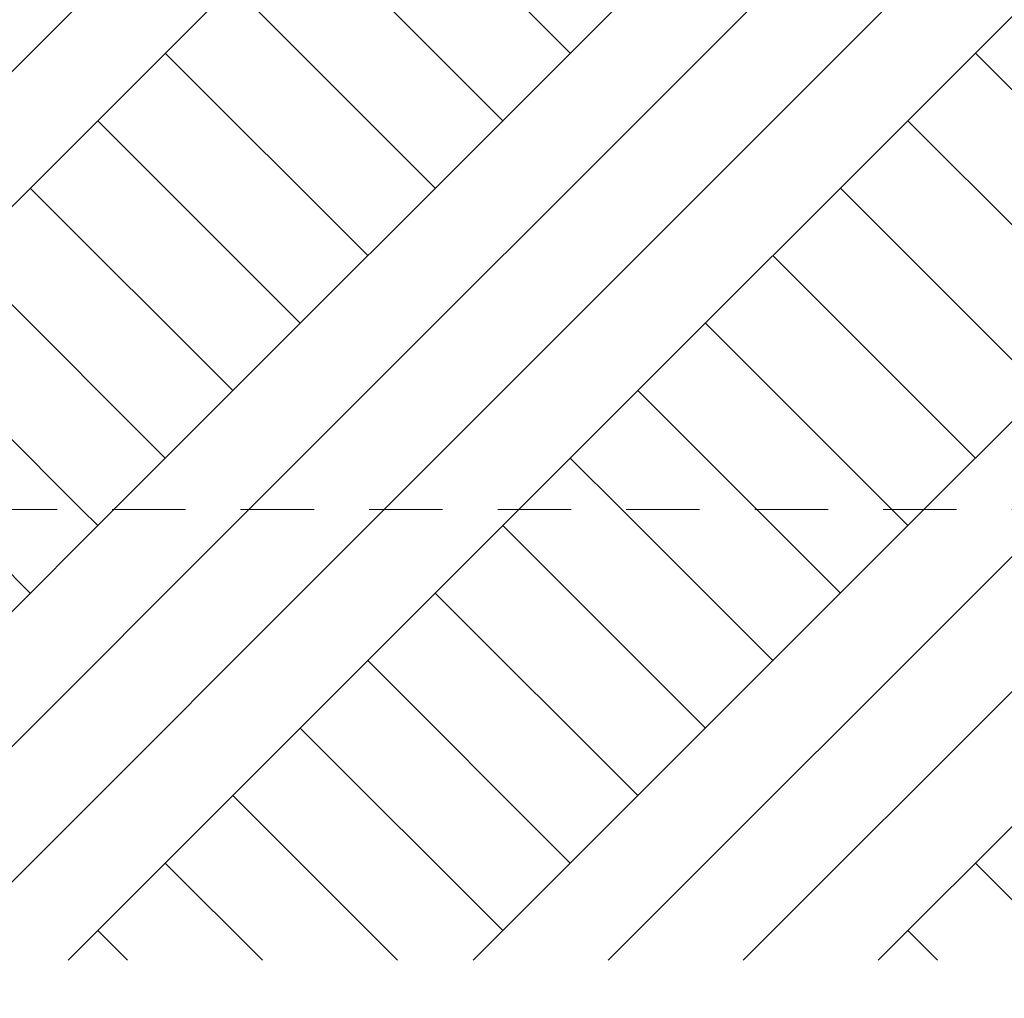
# Model space of a CAD drawing. Header units: millimetres. Extents: x 208545 to 5957542, y -593447 to 257160.
# Tile 14 of 60: x 5932098 to 5933439, y -590923 to -589590. Entities that reach past the tile are written whole.
import ezdxf

# ---------------------------------------------------------------- set-up
doc = ezdxf.new("R2010")
doc.units = ezdxf.units.MM
doc.header["$MEASUREMENT"] = 0
doc.linetypes.add('Przerywana KRÓTKA', pattern=[175, 100, -75])
for name, color, linetype, lineweight in [('Opisy - Etykiety_Nr_pióra__1', 7, 'Continuous', 13), ('Sytuacja - Teren_Nr_pióra__1', 7, 'Continuous', 13), ('Sytuacja - Teren_Nr_pióra__101', 252, 'Continuous', 5)]:
    doc.layers.add(name, color=color, linetype=linetype, lineweight=lineweight)
doc.dimstyles.new('STYL_AUTOMATYCZNY__3', dxfattribs={"dimtxt": 0.18, "dimasz": 364.8, "dimexe": 0.18, "dimexo": 0.0625, "dimgap": 0, "dimtad": 0, "dimtih": 1, "dimtoh": 1, "dimdec": 4, "dimzin": 0, "dimdsep": 46, "dimcen": 0.09, "dimadec": 0, "dimazin": 0, "dimtfac": 1, "dimtdec": 4, "dimtmove": 0, "dimatfit": 3, "dimldrblk": 'ARROWHEAD_11', "dimfxl": 1, "dimtolj": 1, "dimtzin": 0, "dimarcsym": 0})
pattern_1 = [(45, (5682170.8, -588257), (-275.77163, 275.77163), []), (45, (5682078.9, -588165.1), (-551.5433, 551.5433), []), (45, (5681986.94, -588073.15), (-551.5433, 551.5433), []), (135, (5681895.02, -587981.22), (91.92388, 91.92388), [390, -390])]

# ---------------------------------------------------------------- blocks, each defined once
blk = doc.blocks.new('ARROWHEAD_11')
at = {"color": 0, "linetype": 'Continuous', "lineweight": 0}
blk.add_line((0, 0), (-1, 0), dxfattribs=at)
at = {"color": 0, "linetype": 'Continuous', "lineweight": 0, "const_width": 0.25, "flags": 128}
blk.add_lwpolyline([(-0.125, 0, 1), (0.125, 0, 1)], format="xyb", close=True, dxfattribs=at)

msp = doc.modelspace()

# ---------------------------------------------------------------- hatches: boundary and pattern name
at = {"layer": 'Sytuacja - Teren_Nr_pióra__1', "linetype": 'Continuous', "lineweight": 13}
h = msp.add_hatch(dxfattribs=at)
h.set_pattern_fill('Grunt_0004', style=0, pattern_type=2)
h.set_pattern_definition(pattern_1)
h.paths.add_polyline_path([(5931862.677, -589453.385), (5930871.848, -589656.995), (5929652.054, -589807.907), (5928955.771, -589893.729), (5928444.349, -589956.995), (5928744.349, -590256.995), (5951398.605, -590256.995), (5951698.605, -589956.995), (5951684.898, -589956.995), (5951676.487, -589956.995), (5951665.82, -589956.995), (5950125.283, -589770.263), (5949211.104, -589656.995), (5948071.86, -589423.501), (5946760.917, -589156.995), (5944964.046, -588824.483), (5944590.303, -588756.995), (5944068.611, -588685.116), (5942349.934, -588456.995), (5940606.307, -588272.103), (5940469.17, -588256.995), (5940373.013, -588256.995), (5940155.682, -588256.995), (5939459.574, -588256.995), (5939037.185, -588303.823), (5937725.854, -588456.995), (5936480.001, -588626.534), (5935527.542, -588756.995), (5934539.263, -588934.142), (5933313.52, -589156.995)])
at = {"layer": 'Sytuacja - Teren_Nr_pióra__101', "linetype": 'Continuous', "lineweight": 5}
h = msp.add_hatch(dxfattribs=at)
h.set_pattern_fill('Grunt_0004', color=252, style=0, pattern_type=2)
h.set_pattern_definition(pattern_1)
h.paths.add_polyline_path([(5927094.113, -589956.995), (5928444.349, -589956.995), (5928744.349, -590256.995), (5951398.605, -590256.995), (5951698.605, -589956.995), (5953782.133, -589956.995), (5953782.133, -590870.884), (5927094.113, -590870.884)])

# ---------------------------------------------------------------- linework, layer by layer
at = {"layer": 'Sytuacja - Teren_Nr_pióra__101', "color": 252, "linetype": 'Przerywana KRÓTKA', "lineweight": 5}
msp.add_line((5951398.605, -590256.995), (5928744.349, -590256.995), dxfattribs=at)

# ---------------------------------------------------------------- leaders
at = {"layer": 'Opisy - Etykiety_Nr_pióra__1', "color": 7, "linetype": 'Continuous', "lineweight": 13, "annotation_type": 0, "has_hookline": 1, "hookline_direction": 0, "text_width": 4355.75}
msp.add_leader([(5927948.453, -589811.725), (5927948.453, -592541.785), (5928770.579, -592553.979)], dimstyle='STYL_AUTOMATYCZNY__3', dxfattribs=at)

doc.saveas('drawing.dxf')
